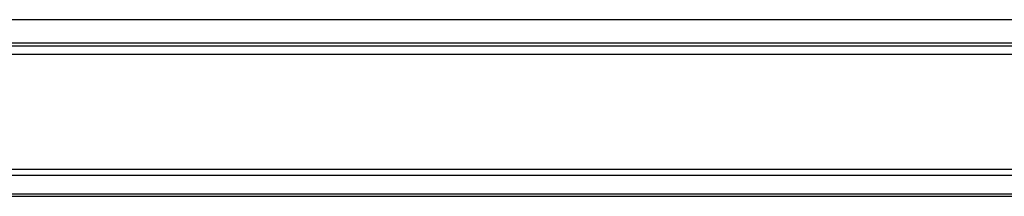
# Model space of a CAD drawing. Header units: millimetres. Extents: x 38 to 575, y 147 to 337.
# Tile 4 of 49: x 403 to 487, y 174 to 189. Entities that reach past the tile are written whole.
import ezdxf

# ---------------------------------------------------------------- set-up
doc = ezdxf.new("R2010")
doc.units = ezdxf.units.MM
doc.header["$LTSCALE"] = 0.15
doc.layers.add('OUT', color=3, linetype='CONTINUOUS')

msp = doc.modelspace()

# ---------------------------------------------------------------- linework, layer by layer
at = {"layer": 'OUT', "color": 0}
for p, q in [((509.435, 189.498), (353.335, 189.498)), ((303.136, 187.293), (559.435, 187.293)), ((509.435, 187.498), (353.335, 187.498)), ((303.042, 186.586), (559.435, 186.586)), ((298.232, 176.278), (559.435, 176.278)), ((298.628, 176.808), (559.435, 176.808)), ((239.435, 174.499), (559.435, 174.499)), ((297.008, 174.719), (559.435, 174.719))]:
    msp.add_line(p, q, dxfattribs=at)

doc.saveas('drawing.dxf')
